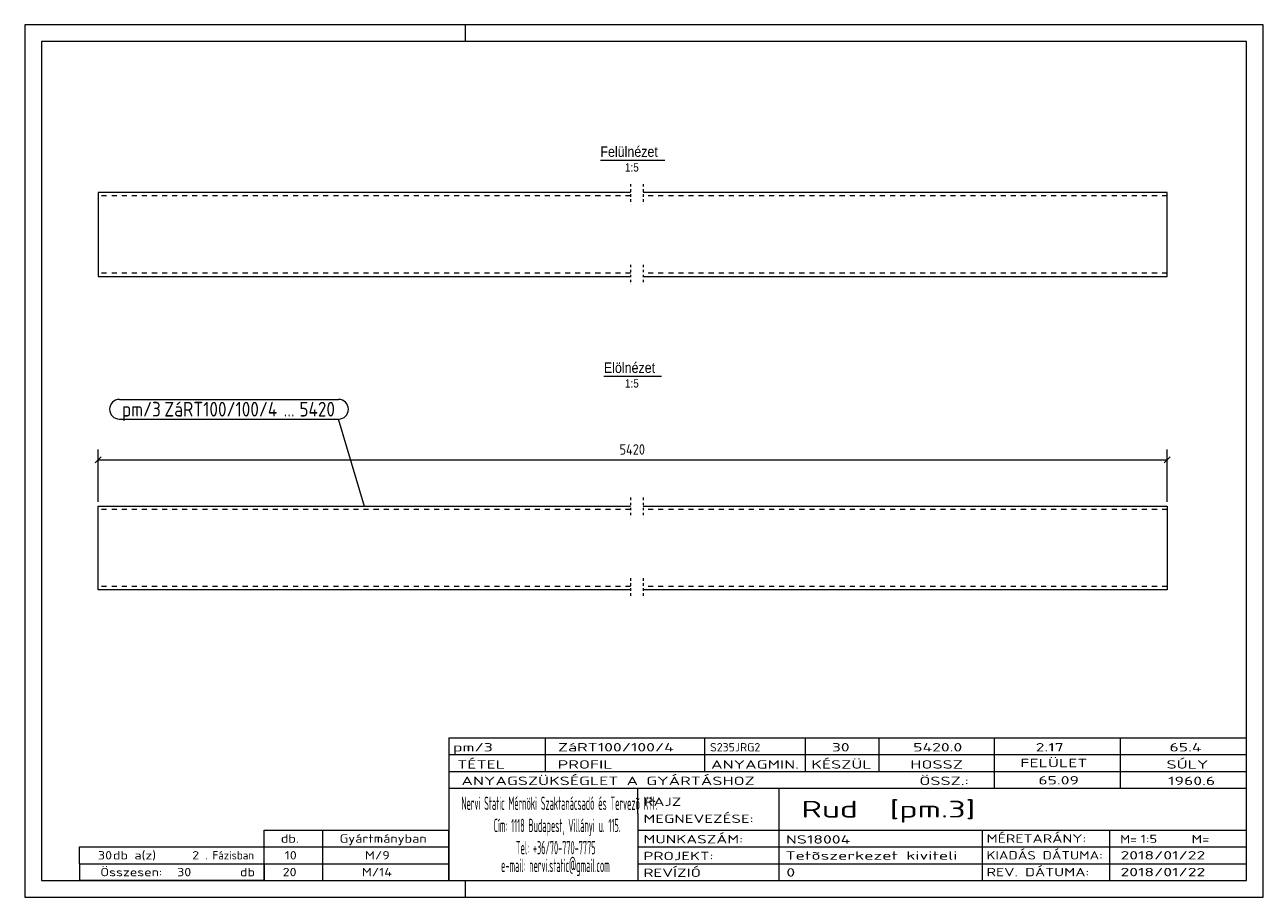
# Model space of a CAD drawing. Header units: millimetres. Extents: x 1 to 296, y 1 to 209.
import ezdxf

# ---------------------------------------------------------------- set-up
doc = ezdxf.new("R2010")
doc.units = ezdxf.units.MM
doc.header["$LTSCALE"] = 0.6
for name, pattern in [('XKITLINE00', [0]), ('XKITLINE01', [4, 1, -1, 1, -1]), ('XKITLINE02', [4, 2, -2])]:
    doc.linetypes.add(name, pattern=pattern)
for name, color, linetype, lineweight in [('DrawingSheet', 5, 'Continuous', 0), ('OtherObjectType', 1, 'Continuous', 0), ('Part', 2, 'Continuous', 0), ('PartMark', 3, 'Continuous', 0), ('Z-DIMENSIONS', 1, 'Continuous', 0)]:
    doc.layers.add(name, color=color, linetype=linetype, lineweight=lineweight)
doc.styles.add('ARIAL', font='ARIAL.TTF')
doc.styles.add('ISOCPEUR', font='ISOCPEUR.TTF')

msp = doc.modelspace()

# ---------------------------------------------------------------- linework, layer by layer
at = {"layer": 'DrawingSheet', "color": 2, "linetype": 'XKITLINE00', "lineweight": 0}
for p, q in [((296, 209), (1, 209)), ((1, 209), (1, 1)), ((106, 205), (106, 209)), ((296, 1), (296, 209)), ((106, 1), (106, 5)), ((1, 1), (296, 1))]:
    msp.add_line(p, q, dxfattribs=at)
at = {"layer": 'DrawingSheet', "color": 3, "linetype": 'XKITLINE00', "lineweight": 0}
for p, q in [((292, 205), (5, 205)), ((5, 205), (5, 5)), ((292, 5), (292, 205)), ((5, 5), (292, 5))]:
    msp.add_line(p, q, dxfattribs=at)
at = {"layer": 'OtherObjectType', "color": 6, "linetype": 'XKITLINE00', "lineweight": 0}
for p, q in [((138.11, 176.75), (153.49, 176.75)), ((138.94, 125.25), (152.66, 125.25))]:
    msp.add_line(p, q, dxfattribs=at)
at = {"layer": 'OtherObjectType', "color": 7, "linetype": 'XKITLINE00', "lineweight": 0}
for p, q in [((102, 39), (292, 39)), ((102, 39), (102, 35)), ((102, 39), (292, 39)), ((125, 35), (125, 39)), ((163, 35), (163, 39)), ((187, 35), (187, 39)), ((204.5, 35), (204.5, 39)), ((232, 35), (232, 39)), ((262, 35), (262, 39)), ((292, 35), (292, 39)), ((102, 35), (292, 35)), ((102, 35), (102, 5)), ((102, 35), (292, 35)), ((125, 31), (125, 35)), ((163, 31), (163, 35)), ((187, 31), (187, 35)), ((204.5, 31), (204.5, 35)), ((232, 31), (232, 35)), ((262, 31), (262, 35)), ((292, 31), (292, 35)), ((102, 31), (292, 31)), ((232, 27), (232, 31)), ((262, 27), (262, 31)), ((292, 27), (292, 31)), ((102, 27), (292, 27)), ((147, 21), (147, 27)), ((180.7, 17), (180.7, 27)), ((292, 21), (292, 27)), ((147, 21), (147, 5)), ((292, 17), (292, 21)), ((58, 17), (102, 17)), ((58, 13), (58, 17)), ((72, 13), (72, 17)), ((102, 13), (102, 17)), ((147, 17), (292, 17)), ((180.7, 5), (180.7, 17)), ((229.16, 13), (229.16, 17)), ((259.5, 5), (259.5, 17)), ((292, 13), (292, 17)), ((14, 9), (14, 13)), ((14, 13), (58, 13)), ((14, 13), (58, 13)), ((58, 9), (58, 13)), ((58, 13), (102, 13)), ((58, 9), (58, 13)), ((72, 9), (72, 13)), ((102, 9), (102, 13)), ((147, 13), (292, 13)), ((229.16, 5), (229.16, 13)), ((292, 9), (292, 13)), ((14, 9), (58, 9)), ((14, 9), (14, 5)), ((14, 9), (58, 9)), ((58, 9), (58, 5)), ((58, 9), (102, 9)), ((58, 5), (58, 9)), ((72, 5), (72, 9)), ((102, 5), (102, 9)), ((147, 9), (292, 9)), ((292, 5), (292, 9)), ((58, 5), (14, 5)), ((58, 5), (102, 5)), ((102, 5), (292, 5)), ((139.5, 5), (292, 5))]:
    msp.add_line(p, q, dxfattribs=at)
at = {"layer": 'Part', "color": 2, "linetype": 'XKITLINE00', "lineweight": 0}
for p, q in [((18.5, 169), (18.5, 149)), ((145.3, 169), (18.5, 169)), ((273.1, 169), (148.3, 169)), ((273.1, 149), (273.1, 169)), ((18.5, 149), (145.3, 149)), ((148.3, 149), (273.1, 149)), ((18.5, 74.26), (18.5, 94.26)), ((18.5, 94.26), (145.3, 94.26)), ((148.3, 94.26), (273.1, 94.26)), ((273.1, 94.26), (273.1, 74.26)), ((145.3, 74.26), (18.5, 74.26)), ((273.1, 74.26), (148.3, 74.26))]:
    msp.add_line(p, q, dxfattribs=at)
at = {"layer": 'Part', "color": 7, "linetype": 'XKITLINE02', "lineweight": 0}
for p, q in [((145.3, 168.2), (18.5, 168.2)), ((273.1, 168.2), (148.3, 168.2)), ((145.3, 149.8), (18.5, 149.8)), ((273.1, 149.8), (148.3, 149.8)), ((145.3, 93.46), (18.5, 93.46)), ((273.1, 93.46), (148.3, 93.46)), ((145.3, 75.06), (18.5, 75.06)), ((273.1, 75.06), (148.3, 75.06))]:
    msp.add_line(p, q, dxfattribs=at)
at = {"layer": 'Part', "color": 2, "linetype": 'XKITLINE01', "lineweight": 0}
for p, q in [((145.3, 171), (145.3, 166.2)), ((148.3, 171), (148.3, 166.2)), ((145.3, 151.8), (145.3, 147)), ((148.3, 151.8), (148.3, 147)), ((145.3, 96.26), (145.3, 91.46)), ((148.3, 96.26), (148.3, 91.46)), ((145.3, 77.06), (145.3, 72.26)), ((148.3, 77.06), (148.3, 72.26))]:
    msp.add_line(p, q, dxfattribs=at)
at = {"layer": 'PartMark', "color": 7, "linetype": 'XKITLINE00', "lineweight": 0}
for p, q in [((23.56, 119.7), (75.74, 119.7)), ((23.56, 115), (75.74, 115)), ((81.95, 94.16), (75.74, 115))]:
    msp.add_line(p, q, dxfattribs=at)
for centre, start, end in [((23.56, 117.35), 90, 270), ((75.74, 117.35), 270, 90)]:
    msp.add_arc(centre, 2.35, start, end, dxfattribs=at)
at = {"layer": 'Z-DIMENSIONS', "color": 7, "linetype": 'XKITLINE00', "lineweight": 0}
for p, q in [((18.5, 95.26), (18.5, 107.76)), ((273.1, 95.26), (273.1, 107.76)), ((19.21, 105.97), (17.79, 104.55)), ((18.5, 105.26), (273.1, 105.26)), ((273.81, 105.97), (272.39, 104.55))]:
    msp.add_line(p, q, dxfattribs=at)
at = {"layer": 'Z-DIMENSIONS', "color": 3}
for p in [(18.5, 105.26), (273.1, 105.26)]:
    msp.add_point(p, dxfattribs=at)

# ---------------------------------------------------------------- texts
at = {"layer": 'OtherObjectType', "color": 6, "style": 'ARIAL', "width": 0.85}
for s, height, p in [('Felülnézet', 2.5, (138.11, 177.5)), ('1:5', 2, (143.95, 174)), ('Elölnézet', 2.5, (138.94, 126)), ('1:5', 2, (143.95, 122.5))]:
    msp.add_text(s, height=height, dxfattribs=at).set_placement(p)
at = {"layer": 'OtherObjectType', "color": 7, "style": 'ISOCPEUR'}
for s, height, width, p in [('pm/3', 2, 1.525501, (103, 35.76)), ('ZáRT100/100/4', 2, 1.525501, (128, 35.76)), ('S235JRG2', 2, 1.02, (164.22, 35.76)), ('30', 2, 1.525501, (193.24, 35.76)), ('5420.0', 2, 1.525501, (212.62, 35.76)), ('2.17', 2, 1.525501, (241.81, 35.76)), ('65.4', 2, 1.525501, (273.67, 35.76)), ('TÉTEL', 2, 1.525501, (104, 31.66)), ('PROFIL', 2, 1.525501, (127.96, 31.66)), ('ANYAGMIN.', 2, 1.525501, (164.47, 31.66)), ('KÉSZÜL', 2, 1.525501, (188.37, 31.66)), ('HOSSZ', 2, 1.525501, (211.96, 31.66)), ('FELÜLET', 2, 1.525501, (238.13, 32)), ('SÚLY', 2, 1.525501, (272.96, 31.66)), ('ANYAGSZÜKSÉGLET A GYÁRTÁSHOZ', 2, 1.525501, (105, 27.75)), ('ÖSSZ.:', 2, 1.525501, (214.1, 27.75)), ('65.09', 2, 1.525501, (242.43, 27.88)), ('1960.6', 2, 1.525501, (273.36, 27.75)), ('Nervi Static Mérnöki\xa0Szaktanácsadó\xa0és\xa0Tervezõ Kft.', 3.1765, 0.403093, (105, 21.82)), ('RAJZ', 2, 1.445, (148.38, 22.78)), ('Rud  [pm.3]', 4, 1.474651, (186, 20)), ('MEGNEVEZÉSE:', 2, 1.445, (148.38, 18.72)), ('Cím:\xa01118 Budapest, Villányi u. 115.', 3.1765, 0.403093, (112.69, 16.53)), ('db.', 2, 1.211571, (62, 14)), ('Gyártmányban', 2, 1.211571, (76, 14)), ('MUNKASZÁM:', 2, 1.445, (148.38, 13.84)), ('NS18004', 2, 1.525501, (182.28, 13.78)), ('MÉRETARÁNY:', 2, 1.36, (230.1, 14)), ('M=', 2, 1.211571, (261.91, 13.84)), ('1:5', 2, 1.275, (266.79, 13.9)), ('M=', 2, 1.275, (278.95, 13.87)), ('30', 2, 1.211571, (18.43, 10)), ('db a(z)', 2, 1.211571, (22, 10)), ('2', 2, 1.211571, (40.86, 10)), ('. Fázisban', 2, 0.935, (44, 10)), ('10', 2, 1.211571, (62.92, 10)), ('M/9', 2, 1.211571, (82.04, 10)), ('Tel:\xa0+36/70-770-7775', 3.1765, 0.403093, (117.97, 11.24)), ('PROJEKT:', 2, 1.445, (148.38, 9.84)), ('Tetõszerkezet kiviteli ', 2, 1.525501, (182.2, 9.94)), ('KIADÁS DÁTUMA:', 2, 1.275, (230.1, 10)), ('2018/01/22', 2, 1.525501, (262, 10)), ('e-mail:\xa0nervi.static@gmail.com', 3.1765, 0.403093, (114.45, 7)), ('Összesen:            db', 2, 1.211571, (19, 6)), ('30', 2, 1.211571, (37.29, 6)), ('20', 2, 1.211571, (62.43, 6)), ('M/14', 2, 1.211571, (81.31, 6)), ('REVÍZIÓ', 2, 1.445, (148.38, 5.84)), ('0', 2, 1.525501, (182.41, 5.92)), ('REV. DÁTUMA:', 2, 1.36, (230.1, 6)), ('2018/01/22', 2, 1.525501, (262, 6))]:
    msp.add_text(s, height=height, dxfattribs=dict(at, width=width)).set_placement(p)
at = {"layer": 'PartMark', "color": 3, "style": 'ISOCPEUR', "width": 0.85}
for s, p in [('pm/3', (24.16, 115.6)), ('ZáRT100/100/4', (34.24, 115.6)), ('5420', (66.42, 115.6)), ('...', (62.66, 115.6))]:
    msp.add_text(s, height=3.5, dxfattribs=at).set_placement(p)
at = {"layer": 'Z-DIMENSIONS', "color": 3, "style": 'ISOCPEUR', "width": 0.85}
msp.add_text('5420', height=2.5, dxfattribs=at).set_placement((142.68, 106.51))

doc.saveas('drawing.dxf')
